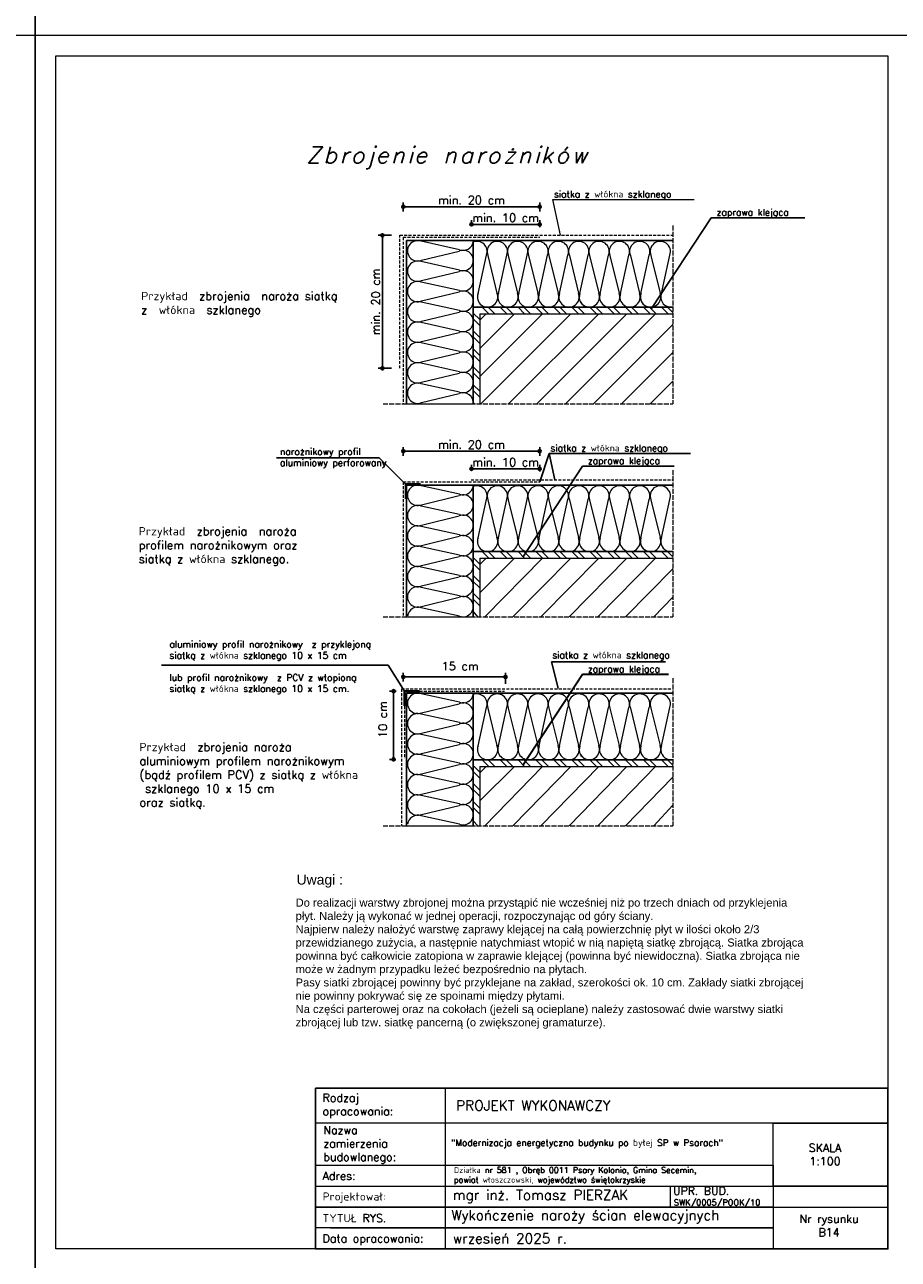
# Model space of a CAD drawing. Header units: millimetres. Extents: x 107252 to 132489, y 44218 to 60710.
# Tile 66 of 72: x 126164 to 128264, y 53103 to 56073. Entities that reach past the tile are written whole.
import ezdxf

# ---------------------------------------------------------------- set-up
doc = ezdxf.new("R2010")
doc.units = ezdxf.units.MM
doc.linetypes.add('ACAD_ISO02W100', pattern=[15, 12, -3])
doc.linetypes.add('DASHEDX2', pattern=[1.5, 1, -0.5])
doc.layers.add('A-BUD-MA-MATERIALY', color=7, linetype='Continuous')
for name, color, linetype, lineweight in [('cienka', 3, 'Continuous', 18), ('linia', 100, 'Continuous', 25), ('opisy', 4, 'Continuous', 18), ('przerywa', 100, 'ACAD_ISO02W100', 5), ('przerywa drobna', 130, 'DASHEDX2', 0), ('wymiary', 252, 'Continuous', 15)]:
    doc.layers.add(name, color=color, linetype=linetype, lineweight=lineweight)
doc.styles.add('KASIA', font='romans.shx', dxfattribs={"height": 20})
doc.styles.get("Standard").update_dxf_attribs({"font": 'GOTHIC.TTF'})
doc.styles.add('style1', font='simplex.shx')
doc.styles.add('tekst', font='segoeui.ttf', dxfattribs={"height": 20})
doc.dimstyles.new('ocieplenie', dxfattribs={"dimtxt": 40, "dimasz": 15, "dimexe": 10, "dimexo": 20, "dimgap": 6, "dimtad": 1, "dimdec": 0, "dimzin": 1, "dimtxsty": 'style1', "dimblk": 'SMALL', "dimcen": 50, "dimclrd": 8, "dimclre": 8, "dimclrt": 2, "dimadec": 0, "dimazin": 0, "dimtfac": 1, "dimtdec": 0, "dimtmove": 0, "dimatfit": 3, "dimfxl": 1, "dimarcsym": 0})

# ---------------------------------------------------------------- blocks, each defined once
blk = doc.blocks.new('_Small')
at = {"color": 0, "linetype": 'ByBlock', "lineweight": -2}
blk.add_circle((0, 0), 0.25, dxfattribs=at)
blk = doc.blocks.new('*D463')
at = {"layer": 'Defpoints', "color": 0, "transparency": 16777216}
for p in [(127065.7, 55566.2), (127023.5, 55246.2), (127065.7, 55246.2)]:
    blk.add_point(p, dxfattribs=at)
at = {"layer": 'wymiary', "color": 8, "lineweight": -2, "transparency": 16777216}
for p, q in [((127045.7, 55566.2), (127013.5, 55566.2)), ((127023.5, 55566.2), (127023.5, 55246.2)), ((127045.7, 55246.2), (127013.5, 55246.2))]:
    blk.add_line(p, q, dxfattribs=at)
at = {"layer": 'wymiary', "color": 8, "lineweight": -2, "transparency": 16777216, "xscale": 15, "yscale": 15, "zscale": 15}
for p, rotation in [((127023.5, 55566.2), 90), ((127023.5, 55246.2), 270)]:
    blk.add_blockref('_Small', p, dxfattribs=dict(at, rotation=rotation))
at = {"layer": 'wymiary', "color": 2, "transparency": 16777216, "insert": (127007.5, 55406.2), "char_height": 40, "attachment_point": 5, "rotation": 90, "style": 'style1'}
blk.add_mtext('{\\H0.5x;min. 20 cm}', dxfattribs=at)
blk = doc.blocks.new('*D464')
at = {"layer": 'Defpoints', "color": 0, "transparency": 16777216}
for p in [(127319.6, 54503.6), (127073.7, 54472.5), (127319.6, 54467)]:
    blk.add_point(p, dxfattribs=at)
at = {"layer": 'wymiary', "color": 8, "lineweight": -2, "transparency": 16777216}
for p, q in [((127073.7, 54492.5), (127073.7, 54513.6)), ((127073.7, 54503.6), (127319.6, 54503.6)), ((127319.6, 54487), (127319.6, 54513.6))]:
    blk.add_line(p, q, dxfattribs=at)
at = {"layer": 'wymiary', "color": 8, "lineweight": -2, "transparency": 16777216, "xscale": 15, "yscale": 15, "zscale": 15, "rotation": 180}
blk.add_blockref('_Small', (127073.7, 54503.6), dxfattribs=at)
at = {"layer": 'wymiary', "color": 8, "lineweight": -2, "transparency": 16777216, "xscale": 15, "yscale": 15, "zscale": 15}
blk.add_blockref('_Small', (127319.6, 54503.6), dxfattribs=at)
at = {"layer": 'wymiary', "color": 2, "transparency": 16777216, "insert": (127196.6, 54529.6), "char_height": 40, "attachment_point": 5, "style": 'style1'}
blk.add_mtext(' {\\H0.5x;15 cm}', dxfattribs=at)
blk = doc.blocks.new('*D465')
at = {"layer": 'Defpoints', "color": 0, "transparency": 16777216}
for p in [(127050.5, 54469.4), (127076.9, 54469.4), (127074.6, 54305.4)]:
    blk.add_point(p, dxfattribs=at)
at = {"layer": 'wymiary', "color": 8, "lineweight": -2, "transparency": 16777216}
for p, q in [((127056.9, 54469.4), (127040.5, 54469.4)), ((127050.5, 54305.4), (127050.5, 54469.4)), ((127054.6, 54305.4), (127040.5, 54305.4))]:
    blk.add_line(p, q, dxfattribs=at)
at = {"layer": 'wymiary', "color": 8, "lineweight": -2, "transparency": 16777216, "xscale": 15, "yscale": 15, "zscale": 15}
for p, rotation in [((127050.5, 54469.4), 90), ((127050.5, 54305.4), 270)]:
    blk.add_blockref('_Small', p, dxfattribs=dict(at, rotation=rotation))
at = {"layer": 'wymiary', "color": 2, "transparency": 16777216, "insert": (127024.5, 54387.4), "char_height": 40, "attachment_point": 5, "rotation": 90, "style": 'style1'}
blk.add_mtext(' {\\H0.5x;10 cm}', dxfattribs=at)
blk = doc.blocks.new('*D466')
at = {"layer": 'Defpoints', "color": 0, "transparency": 16777216}
for p in [(127401.7, 55046.8), (127073.7, 55015.7), (127401.7, 55015.7)]:
    blk.add_point(p, dxfattribs=at)
at = {"layer": 'wymiary', "color": 8, "lineweight": -2, "transparency": 16777216}
for p, q in [((127073.7, 55035.7), (127073.7, 55056.8)), ((127073.7, 55046.8), (127401.7, 55046.8)), ((127401.7, 55035.7), (127401.7, 55056.8))]:
    blk.add_line(p, q, dxfattribs=at)
at = {"layer": 'wymiary', "color": 8, "lineweight": -2, "transparency": 16777216, "xscale": 15, "yscale": 15, "zscale": 15, "rotation": 180}
blk.add_blockref('_Small', (127073.7, 55046.8), dxfattribs=at)
at = {"layer": 'wymiary', "color": 8, "lineweight": -2, "transparency": 16777216, "xscale": 15, "yscale": 15, "zscale": 15}
blk.add_blockref('_Small', (127401.7, 55046.8), dxfattribs=at)
at = {"layer": 'wymiary', "color": 2, "transparency": 16777216, "insert": (127237.7, 55062.8), "char_height": 40, "attachment_point": 5, "style": 'style1'}
blk.add_mtext('{\\H0.5x;min. 20 cm}', dxfattribs=at)
blk = doc.blocks.new('*D467')
at = {"layer": 'Defpoints', "color": 0, "transparency": 16777216}
for p in [(127237.7, 54980.2), (127401.7, 55004.3), (127401.7, 54977.9)]:
    blk.add_point(p, dxfattribs=at)
at = {"layer": 'wymiary', "color": 8, "lineweight": -2, "transparency": 16777216}
for p, q in [((127237.7, 55000.2), (127237.7, 55014.3)), ((127401.7, 54997.9), (127401.7, 55014.3)), ((127237.7, 55004.3), (127401.7, 55004.3))]:
    blk.add_line(p, q, dxfattribs=at)
at = {"layer": 'wymiary', "color": 8, "lineweight": -2, "transparency": 16777216, "xscale": 15, "yscale": 15, "zscale": 15, "rotation": 180}
blk.add_blockref('_Small', (127237.7, 55004.3), dxfattribs=at)
at = {"layer": 'wymiary', "color": 8, "lineweight": -2, "transparency": 16777216, "xscale": 15, "yscale": 15, "zscale": 15}
blk.add_blockref('_Small', (127401.7, 55004.3), dxfattribs=at)
at = {"layer": 'wymiary', "color": 2, "transparency": 16777216, "insert": (127319.7, 55020.3), "char_height": 40, "attachment_point": 5, "style": 'style1'}
blk.add_mtext('{\\H0.5x;min. 10 cm}', dxfattribs=at)
blk = doc.blocks.new('*D468')
at = {"layer": 'Defpoints', "color": 0, "transparency": 16777216}
for p in [(127401.7, 55592.3), (127237.7, 55568.2), (127401.7, 55566)]:
    blk.add_point(p, dxfattribs=at)
at = {"layer": 'wymiary', "color": 8, "lineweight": -2, "transparency": 16777216}
for p, q in [((127237.7, 55588.2), (127237.7, 55602.3)), ((127401.7, 55586), (127401.7, 55602.3)), ((127237.7, 55592.3), (127401.7, 55592.3))]:
    blk.add_line(p, q, dxfattribs=at)
at = {"layer": 'wymiary', "color": 8, "lineweight": -2, "transparency": 16777216, "xscale": 15, "yscale": 15, "zscale": 15, "rotation": 180}
blk.add_blockref('_Small', (127237.7, 55592.3), dxfattribs=at)
at = {"layer": 'wymiary', "color": 8, "lineweight": -2, "transparency": 16777216, "xscale": 15, "yscale": 15, "zscale": 15}
blk.add_blockref('_Small', (127401.7, 55592.3), dxfattribs=at)
at = {"layer": 'wymiary', "color": 2, "transparency": 16777216, "insert": (127319.7, 55608.3), "char_height": 40, "attachment_point": 5, "style": 'style1'}
blk.add_mtext('{\\H0.5x;min. 10 cm}', dxfattribs=at)
blk = doc.blocks.new('*D469')
at = {"layer": 'Defpoints', "color": 0, "transparency": 16777216}
for p in [(127401.7, 55634.8), (127073.7, 55603.7), (127401.7, 55603.7)]:
    blk.add_point(p, dxfattribs=at)
at = {"layer": 'wymiary', "color": 8, "lineweight": -2, "transparency": 16777216}
for p, q in [((127073.7, 55623.7), (127073.7, 55644.8)), ((127073.7, 55634.8), (127401.7, 55634.8)), ((127401.7, 55623.7), (127401.7, 55644.8))]:
    blk.add_line(p, q, dxfattribs=at)
at = {"layer": 'wymiary', "color": 8, "lineweight": -2, "transparency": 16777216, "xscale": 15, "yscale": 15, "zscale": 15, "rotation": 180}
blk.add_blockref('_Small', (127073.7, 55634.8), dxfattribs=at)
at = {"layer": 'wymiary', "color": 8, "lineweight": -2, "transparency": 16777216, "xscale": 15, "yscale": 15, "zscale": 15}
blk.add_blockref('_Small', (127401.7, 55634.8), dxfattribs=at)
at = {"layer": 'wymiary', "color": 2, "transparency": 16777216, "insert": (127237.7, 55650.8), "char_height": 40, "attachment_point": 5, "style": 'style1'}
blk.add_mtext('{\\H0.5x;min. 20 cm}', dxfattribs=at)

msp = doc.modelspace()

# ---------------------------------------------------------------- linework, layer by layer
at = {"layer": 'A-BUD-MA-MATERIALY', "color": 18, "lineweight": 0, "true_color": 0x000000}
for p, q in [((127209.11, 55531.477), (127116.9, 55551.658)), ((127117.782, 55506.158), (127208.228, 55528.018)), ((127253.523, 55426.3), (127273.703, 55518.511)), ((127277.163, 55517.628), (127299.023, 55427.183)), ((127302.483, 55426.3), (127322.663, 55518.511)), ((127326.123, 55517.628), (127347.983, 55427.183)), ((127351.443, 55426.3), (127371.623, 55518.511)), ((127375.083, 55517.628), (127396.943, 55427.183)), ((127400.403, 55426.3), (127420.583, 55518.511)), ((127424.043, 55517.628), (127445.903, 55427.183)), ((127449.363, 55426.3), (127469.543, 55518.511)), ((127473.003, 55517.628), (127494.863, 55427.183)), ((127498.323, 55426.3), (127518.503, 55518.511)), ((127521.734, 55517.628), (127543.594, 55427.183)), ((127547.053, 55426.3), (127567.234, 55518.511)), ((127570.694, 55517.628), (127592.554, 55427.183)), ((127596.013, 55426.3), (127616.194, 55518.511)), ((127619.654, 55517.628), (127641.514, 55427.183)), ((127644.973, 55426.3), (127665.154, 55518.511)), ((127669.052, 55517.628), (127690.912, 55427.183)), ((127694.372, 55426.3), (127714.552, 55518.511)), ((127209.11, 55482.517), (127116.9, 55502.698)), ((127209.11, 55433.557), (127116.9, 55453.738)), ((127117.782, 55457.198), (127208.228, 55479.058)), ((127117.782, 55408.238), (127208.228, 55430.098)), ((127209.11, 55384.827), (127116.9, 55405.007)), ((127117.782, 55359.507), (127208.228, 55381.367)), ((127209.11, 55335.867), (127116.9, 55356.047)), ((127117.782, 55310.547), (127208.228, 55332.407)), ((127209.11, 55286.907), (127116.9, 55307.087)), ((127117.782, 55261.587), (127208.228, 55283.447)), ((127209.11, 55237.947), (127116.9, 55258.127)), ((127117.782, 55212.627), (127208.228, 55234.487)), ((127209.11, 55188.987), (127116.9, 55209.167)), ((127117.782, 55163.667), (127208.228, 55185.527)), ((127209.11, 54943.414), (127116.9, 54963.595)), ((127117.782, 54918.094), (127208.228, 54939.955)), ((127253.523, 54838.237), (127273.703, 54930.448)), ((127277.163, 54929.565), (127299.023, 54839.12)), ((127302.483, 54838.237), (127322.663, 54930.448)), ((127326.123, 54929.565), (127347.983, 54839.12)), ((127351.443, 54838.237), (127371.623, 54930.448)), ((127375.083, 54929.565), (127396.943, 54839.12)), ((127400.403, 54838.237), (127420.583, 54930.448)), ((127424.043, 54929.565), (127445.903, 54839.12)), ((127449.363, 54838.237), (127469.543, 54930.448)), ((127473.003, 54929.565), (127494.863, 54839.12)), ((127498.323, 54838.237), (127518.503, 54930.448)), ((127521.734, 54929.565), (127543.594, 54839.12)), ((127547.053, 54838.237), (127567.234, 54930.448)), ((127570.694, 54929.565), (127592.554, 54839.12)), ((127596.013, 54838.237), (127616.194, 54930.448)), ((127619.654, 54929.565), (127641.514, 54839.12)), ((127644.973, 54838.237), (127665.154, 54930.448)), ((127669.052, 54929.565), (127690.912, 54839.12)), ((127694.372, 54838.237), (127714.552, 54930.448)), ((127209.11, 54894.454), (127116.9, 54914.635)), ((127117.782, 54869.134), (127208.228, 54890.995)), ((127209.11, 54845.494), (127116.9, 54865.675)), ((127117.782, 54820.174), (127208.228, 54842.035)), ((127209.11, 54796.763), (127116.9, 54816.944)), ((127209.11, 54747.803), (127116.9, 54767.984)), ((127117.782, 54771.444), (127208.228, 54793.304)), ((127117.782, 54722.484), (127208.228, 54744.344)), ((127209.11, 54698.843), (127116.9, 54719.024)), ((127117.782, 54673.524), (127208.228, 54695.384)), ((127209.11, 54649.883), (127116.9, 54670.064)), ((127209.11, 54442.778), (127116.9, 54462.959)), ((127209.11, 54393.818), (127116.9, 54413.999)), ((127117.782, 54417.459), (127208.228, 54439.319)), ((127253.523, 54337.601), (127273.703, 54429.812)), ((127277.163, 54428.929), (127299.023, 54338.484)), ((127302.483, 54337.601), (127322.663, 54429.812)), ((127326.123, 54428.929), (127347.983, 54338.484)), ((127351.443, 54337.601), (127371.623, 54429.812)), ((127375.083, 54428.929), (127396.943, 54338.484)), ((127400.403, 54337.601), (127420.583, 54429.812)), ((127424.043, 54428.929), (127445.903, 54338.484)), ((127449.363, 54337.601), (127469.543, 54429.812)), ((127473.003, 54428.929), (127494.863, 54338.484)), ((127498.323, 54337.601), (127518.503, 54429.812)), ((127521.734, 54428.929), (127543.594, 54338.484)), ((127547.053, 54337.601), (127567.234, 54429.812)), ((127570.694, 54428.929), (127592.554, 54338.484)), ((127596.013, 54337.601), (127616.194, 54429.812)), ((127619.654, 54428.929), (127641.514, 54338.484)), ((127644.973, 54337.601), (127665.154, 54429.812)), ((127669.052, 54428.929), (127690.912, 54338.484)), ((127694.372, 54337.601), (127714.552, 54429.812)), ((127117.782, 54368.499), (127208.228, 54390.359)), ((127209.11, 54344.858), (127116.9, 54365.039)), ((127117.782, 54319.539), (127208.228, 54341.399)), ((127209.11, 54296.128), (127116.9, 54316.308)), ((127117.782, 54270.808), (127208.228, 54292.668)), ((127209.11, 54247.168), (127116.9, 54267.348)), ((127117.782, 54221.848), (127208.228, 54243.708)), ((127209.11, 54198.208), (127116.9, 54218.388)), ((127117.782, 54172.888), (127208.228, 54194.748)), ((127209.11, 54149.248), (127116.9, 54169.428))]:
    msp.add_line(p, q, dxfattribs=at)
for centre, start, end in [((127108.315, 55528.733), 69.470237, 292.752216), ((127217.695, 55554.403), 249.470237, 348.202892), ((127250.778, 55527.096), 339.470237, 111.872908), ((127299.738, 55527.096), 339.470237, 202.752216), ((127348.698, 55527.096), 339.470237, 202.752216), ((127397.658, 55527.096), 339.470237, 202.752216), ((127446.618, 55527.096), 339.470237, 202.752216), ((127495.578, 55527.096), 339.470237, 202.752216), ((127544.309, 55527.096), 339.470237, 202.752216), ((127593.269, 55527.096), 339.470237, 202.752216), ((127642.229, 55527.096), 339.470237, 202.752216), ((127691.627, 55527.096), 339.470237, 202.752216), ((127217.695, 55505.443), 249.470237, 112.752216), ((127108.315, 55479.773), 69.470237, 292.752216), ((127217.695, 55456.483), 249.470237, 112.752216), ((127108.315, 55430.813), 69.470237, 292.752216), ((127217.695, 55407.523), 249.470237, 112.752216), ((127276.448, 55417.715), 159.470237, 22.752216), ((127325.408, 55417.715), 159.470237, 22.752216), ((127374.368, 55417.715), 159.470237, 22.752216), ((127423.328, 55417.715), 159.470237, 22.752216), ((127472.288, 55417.715), 159.470237, 22.752216), ((127521.019, 55417.715), 159.470237, 22.752216), ((127521.248, 55417.715), 159.470237, 258.202892), ((127569.979, 55417.715), 159.470237, 22.752216), ((127618.939, 55417.715), 159.470237, 22.752216), ((127667.899, 55417.715), 159.470237, 258.202892), ((127668.337, 55417.715), 159.470237, 22.752216), ((127717.297, 55417.715), 159.470237, 258.202892), ((127108.315, 55382.082), 69.470237, 292.752216), ((127217.695, 55407.752), 249.470237, 348.202892), ((127217.695, 55358.792), 249.470237, 112.752216), ((127108.315, 55333.122), 69.470237, 292.752216), ((127217.695, 55309.832), 249.470237, 112.752216), ((127108.315, 55284.162), 69.470237, 292.752216), ((127217.695, 55260.872), 249.470237, 112.752216), ((127108.315, 55235.202), 69.470237, 292.752216), ((127217.695, 55211.912), 249.470237, 112.752216), ((127108.315, 55186.242), 69.470237, 292.752216), ((127217.695, 55162.952), 354.531448, 112.752216), ((127108.315, 54940.669), 69.470237, 292.752216), ((127217.695, 54966.339), 249.470237, 348.202892), ((127250.778, 54939.033), 339.470237, 111.872908), ((127299.738, 54939.033), 339.470237, 202.752216), ((127348.698, 54939.033), 339.470237, 202.752216), ((127397.658, 54939.033), 339.470237, 202.752216), ((127446.618, 54939.033), 339.470237, 202.752216), ((127495.578, 54939.033), 339.470237, 202.752216), ((127544.309, 54939.033), 339.470237, 202.752216), ((127593.269, 54939.033), 339.470237, 202.752216), ((127642.229, 54939.033), 339.470237, 202.752216), ((127691.627, 54939.033), 339.470237, 202.752216), ((127108.315, 54891.709), 69.470237, 292.752216), ((127217.695, 54917.379), 249.470237, 112.752216), ((127217.695, 54868.419), 249.470237, 112.752216), ((127108.315, 54842.749), 69.470237, 292.752216), ((127217.695, 54819.459), 249.470237, 112.752216), ((127276.448, 54829.652), 159.470237, 22.752216), ((127325.408, 54829.652), 159.470237, 22.752216), ((127374.368, 54829.652), 159.470237, 22.752216), ((127423.328, 54829.652), 159.470237, 22.752216), ((127472.288, 54829.652), 159.470237, 22.752216), ((127521.019, 54829.652), 159.470237, 22.752216), ((127521.248, 54829.652), 159.470237, 258.202892), ((127569.979, 54829.652), 159.470237, 22.752216), ((127618.939, 54829.652), 159.470237, 22.752216), ((127667.899, 54829.652), 159.470237, 258.202892), ((127668.337, 54829.652), 159.470237, 22.752216), ((127717.297, 54829.652), 159.470237, 258.202892), ((127108.315, 54794.019), 69.470237, 292.752216), ((127217.695, 54819.689), 249.470237, 348.202892), ((127108.315, 54745.059), 69.470237, 292.752216), ((127217.695, 54770.729), 249.470237, 112.752216), ((127217.695, 54721.769), 249.470237, 112.752216), ((127108.315, 54696.099), 69.470237, 292.752216), ((127217.695, 54672.809), 249.470237, 112.752216), ((127108.315, 54647.139), 69.470237, 173.033731), ((127108.315, 54440.034), 69.470237, 292.752216), ((127217.695, 54416.744), 249.470237, 112.752216), ((127217.695, 54465.704), 249.470237, 348.202892), ((127250.778, 54438.397), 339.470237, 111.872908), ((127299.738, 54438.397), 339.470237, 202.752216), ((127348.698, 54438.397), 339.470237, 202.752216), ((127397.658, 54438.397), 339.470237, 202.752216), ((127446.618, 54438.397), 339.470237, 202.752216), ((127495.578, 54438.397), 339.470237, 202.752216), ((127544.309, 54438.397), 339.470237, 202.752216), ((127593.269, 54438.397), 339.470237, 202.752216), ((127642.229, 54438.397), 339.470237, 202.752216), ((127691.627, 54438.397), 339.470237, 202.752216), ((127108.315, 54391.074), 69.470237, 292.752216), ((127217.695, 54367.784), 249.470237, 112.752216), ((127108.315, 54342.114), 69.470237, 292.752216), ((127217.695, 54318.824), 249.470237, 112.752216), ((127276.448, 54329.017), 159.470237, 22.752216), ((127325.408, 54329.017), 159.470237, 22.752216), ((127374.368, 54329.017), 159.470237, 22.752216), ((127423.328, 54329.017), 159.470237, 22.752216), ((127472.288, 54329.017), 159.470237, 22.752216), ((127521.019, 54329.017), 159.470237, 22.752216), ((127521.248, 54329.017), 159.470237, 258.202892), ((127569.979, 54329.017), 159.470237, 22.752216), ((127618.939, 54329.017), 159.470237, 22.752216), ((127667.899, 54329.017), 159.470237, 258.202892), ((127668.337, 54329.017), 159.470237, 22.752216), ((127717.297, 54329.017), 159.470237, 258.202892), ((127108.315, 54293.383), 69.470237, 292.752216), ((127217.695, 54270.093), 249.470237, 112.752216), ((127217.695, 54319.053), 249.470237, 348.202892), ((127108.315, 54244.423), 69.470237, 292.752216), ((127217.695, 54221.133), 249.470237, 112.752216), ((127108.315, 54195.463), 69.470237, 292.752216), ((127217.695, 54172.173), 249.470237, 112.752216), ((127108.315, 54146.503), 69.470237, 173.033731)]:
    msp.add_arc(centre, 24.48, start, end, dxfattribs=at)
at = {"layer": 'cienka', "color": 18, "true_color": 0x000000}
for p, q in [((126188.734, 59017.75), (126188.734, 56047.75)), ((126188.734, 56047.75), (126188.734, 59017.75)), ((126188.734, 56047.75), (126188.734, 59017.75)), ((124088.734, 56047.75), (126188.734, 56047.75)), ((124088.734, 56047.75), (126188.734, 56047.75)), ((126188.734, 56047.75), (126188.734, 53077.75)), ((126188.734, 53077.75), (126188.734, 56047.75)), ((126188.734, 56047.75), (128288.734, 56047.75)), ((126188.734, 56047.75), (128288.734, 56047.75)), ((126188.734, 53077.75), (126188.734, 56047.75)), ((126238.734, 53127.75), (126238.734, 55997.75)), ((126238.734, 55997.75), (128238.734, 55997.75)), ((126238.734, 53127.75), (126238.734, 55997.75)), ((128238.734, 55997.75), (128238.734, 53127.75)), ((127715.713, 53279.497), (127715.713, 53229.148)), ((127926.734, 53228.516), (128238.734, 53228.516)), ((128238.734, 53127.75), (126238.734, 53127.75))]:
    msp.add_line(p, q, dxfattribs=at)
at = {"layer": 'linia', "color": 18, "true_color": 0x000000}
for p, q in [((127081.658, 55553.213), (127081.658, 55160.619)), ((127081.658, 55553.213), (127241.658, 55553.213)), ((127241.658, 55553.213), (127241.658, 55393.213)), ((127241.658, 55553.213), (127241.658, 55160.619)), ((127241.658, 55553.213), (127721.658, 55553.213)), ((127241.658, 55393.213), (127721.658, 55393.213)), ((127081.658, 54965.149), (127241.658, 54965.149)), ((127081.658, 54965.149), (127081.658, 54647.975)), ((127241.658, 54965.149), (127241.658, 54647.975)), ((127241.658, 54965.149), (127721.658, 54965.149)), ((127241.658, 54965.149), (127241.658, 54805.149)), ((127241.658, 54805.149), (127721.658, 54805.149)), ((127081.658, 54464.514), (127241.658, 54464.514)), ((127081.658, 54464.514), (127081.658, 54145.693)), ((127241.658, 54464.514), (127241.658, 54145.693)), ((127241.658, 54464.514), (127721.658, 54464.514)), ((127241.658, 54464.514), (127241.658, 54304.514)), ((127241.658, 54304.514), (127721.658, 54304.514))]:
    msp.add_line(p, q, dxfattribs=at)
at = {"layer": 'linia', "color": 18, "lineweight": 0, "true_color": 0x000000}
for p, q in [((127279.352, 55377.213), (127263.352, 55393.213)), ((127293.72, 55377.213), (127277.72, 55393.213)), ((127322.457, 55377.213), (127306.457, 55393.213)), ((127336.826, 55377.213), (127320.826, 55393.213)), ((127365.562, 55377.213), (127349.562, 55393.213)), ((127379.931, 55377.213), (127363.931, 55393.213)), ((127408.668, 55377.213), (127392.668, 55393.213)), ((127423.036, 55377.213), (127407.036, 55393.213)), ((127451.773, 55377.213), (127435.773, 55393.213)), ((127466.141, 55377.213), (127450.141, 55393.213)), ((127494.878, 55377.213), (127478.878, 55393.213)), ((127509.246, 55377.213), (127493.246, 55393.213)), ((127537.983, 55377.213), (127521.983, 55393.213)), ((127552.352, 55377.213), (127536.352, 55393.213)), ((127581.089, 55377.213), (127565.089, 55393.213)), ((127595.457, 55377.213), (127579.457, 55393.213)), ((127624.194, 55377.213), (127608.194, 55393.213)), ((127638.562, 55377.213), (127622.562, 55393.213)), ((127667.299, 55377.213), (127651.299, 55393.213)), ((127681.667, 55377.213), (127665.667, 55393.213)), ((127710.404, 55377.213), (127694.404, 55393.213)), ((127721.658, 55380.327), (127708.773, 55393.213)), ((127257.658, 55363.175), (127241.658, 55379.175)), ((127257.658, 55348.806), (127241.658, 55364.806)), ((127257.658, 55320.07), (127241.658, 55336.07)), ((127257.658, 55305.701), (127241.658, 55321.701)), ((127257.658, 55276.964), (127241.658, 55292.964)), ((127257.658, 55262.596), (127241.658, 55278.596)), ((127257.658, 55233.859), (127241.658, 55249.859)), ((127257.658, 55219.491), (127241.658, 55235.491)), ((127257.658, 55190.754), (127241.658, 55206.754)), ((127257.658, 55176.385), (127241.658, 55192.385)), ((127244.688, 55160.619), (127241.658, 55163.649)), ((127279.352, 54789.149), (127263.352, 54805.149)), ((127293.72, 54789.149), (127277.72, 54805.149)), ((127322.457, 54789.149), (127306.457, 54805.149)), ((127336.826, 54789.149), (127320.826, 54805.149)), ((127365.562, 54789.149), (127349.562, 54805.149)), ((127379.931, 54789.149), (127363.931, 54805.149)), ((127408.668, 54789.149), (127392.668, 54805.149)), ((127423.036, 54789.149), (127407.036, 54805.149)), ((127451.773, 54789.149), (127435.773, 54805.149)), ((127466.141, 54789.149), (127450.141, 54805.149)), ((127494.878, 54789.149), (127478.878, 54805.149)), ((127509.246, 54789.149), (127493.246, 54805.149)), ((127537.983, 54789.149), (127521.983, 54805.149)), ((127552.352, 54789.149), (127536.352, 54805.149)), ((127581.089, 54789.149), (127565.089, 54805.149)), ((127595.457, 54789.149), (127579.457, 54805.149)), ((127624.194, 54789.149), (127608.194, 54805.149)), ((127638.562, 54789.149), (127622.562, 54805.149)), ((127667.299, 54789.149), (127651.299, 54805.149)), ((127681.667, 54789.149), (127665.667, 54805.149)), ((127710.404, 54789.149), (127694.404, 54805.149)), ((127721.658, 54792.264), (127708.773, 54805.149)), ((127257.658, 54775.112), (127241.658, 54791.112)), ((127257.658, 54760.743), (127241.658, 54776.743)), ((127257.658, 54732.006), (127241.658, 54748.006)), ((127257.658, 54717.638), (127241.658, 54733.638)), ((127257.658, 54688.901), (127241.658, 54704.901)), ((127257.658, 54674.533), (127241.658, 54690.533)), ((127253.346, 54647.975), (127241.658, 54661.796)), ((127279.352, 54288.514), (127263.352, 54304.514)), ((127293.72, 54288.514), (127277.72, 54304.514)), ((127322.457, 54288.514), (127306.457, 54304.514)), ((127336.826, 54288.514), (127320.826, 54304.514)), ((127365.562, 54288.514), (127349.562, 54304.514)), ((127379.931, 54288.514), (127363.931, 54304.514)), ((127408.668, 54288.514), (127392.668, 54304.514)), ((127423.036, 54288.514), (127407.036, 54304.514)), ((127451.773, 54288.514), (127435.773, 54304.514)), ((127466.141, 54288.514), (127450.141, 54304.514)), ((127494.878, 54288.514), (127478.878, 54304.514)), ((127509.246, 54288.514), (127493.246, 54304.514)), ((127537.983, 54288.514), (127521.983, 54304.514)), ((127552.352, 54288.514), (127536.352, 54304.514)), ((127581.089, 54288.514), (127565.089, 54304.514)), ((127595.457, 54288.514), (127579.457, 54304.514)), ((127624.194, 54288.514), (127608.194, 54304.514)), ((127638.562, 54288.514), (127622.562, 54304.514)), ((127667.299, 54288.514), (127651.299, 54304.514)), ((127681.667, 54288.514), (127665.667, 54304.514)), ((127710.404, 54288.514), (127694.404, 54304.514)), ((127721.658, 54291.628), (127708.773, 54304.514)), ((127257.658, 54274.476), (127241.658, 54290.476)), ((127257.658, 54260.107), (127241.658, 54276.107)), ((127257.658, 54231.371), (127241.658, 54247.371)), ((127257.658, 54217.002), (127241.658, 54233.002)), ((127257.658, 54188.265), (127241.658, 54204.265)), ((127257.658, 54173.897), (127241.658, 54189.897)), ((127253.346, 54145.693), (127241.658, 54157.381))]:
    msp.add_line(p, q, dxfattribs=at)
at = {"layer": 'linia', "color": 18, "lineweight": 40, "true_color": 0x000000}
for p, q in [((127115.421, 54967.254), (127079.486, 54967.254)), ((127079.553, 54932.298), (127079.553, 54967.322)), ((127112.727, 54469.313), (127076.792, 54469.313)), ((127076.859, 54434.356), (127076.859, 54469.38))]:
    msp.add_line(p, q, dxfattribs=at)
at = {"layer": 'opisy', "color": 18, "linetype": 'Continuous', "lineweight": 0, "true_color": 0x000000, "flags": 128}
for points in [[(126863.024, 53127.75), (126863.024, 53514.047), (127174.313, 53514.013), (127174.313, 53127.716)], [(127962.734, 53430.047), (128238.734, 53430.047), (128238.734, 53278.864), (127962.734, 53278.864)]]:
    msp.add_lwpolyline(points, close=True, dxfattribs=at)
for points in [[(126863.024, 53514.03), (128238.734, 53514.03), (128238.734, 53430.047), (126863.024, 53430.047)], [(127902.734, 53514.03), (128238.734, 53514.03)], [(126863.024, 53329.264), (127962.734, 53329.264), (127962.734, 53178.116), (126863.024, 53178.116)], [(126863.024, 53278.864), (127962.734, 53278.864), (127962.734, 53228.516), (126863.024, 53228.516)], [(127902.734, 53278.864), (128238.734, 53278.864)], [(126863.024, 53228.516), (127962.734, 53228.516), (127962.734, 53178.133), (126863.024, 53178.133)], [(126899.024, 53178.133), (127962.734, 53178.133), (127962.734, 53127.75), (126899.024, 53127.75)]]:
    msp.add_lwpolyline(points, dxfattribs=at)
at = {"layer": 'opisy', "color": 18, "lineweight": 25, "true_color": 0x000000}
msp.add_lwpolyline([(126863.024, 53514.03), (128238.734, 53514.03), (128238.734, 53127.75), (126863.024, 53127.75)], close=True, dxfattribs=at)
at = {"layer": 'przerywa', "color": 18, "true_color": 0x000000}
for p, q in [((127721.658, 55589.417), (127721.658, 55160.619)), ((127025.033, 55160.619), (127721.658, 55160.619)), ((127721.658, 55001.354), (127721.658, 54647.975)), ((127025.033, 54647.975), (127721.658, 54647.975)), ((127721.658, 54500.718), (127721.658, 54145.693)), ((127025.033, 54145.693), (127721.658, 54145.693))]:
    msp.add_line(p, q, dxfattribs=at)
for points in [[(127081.658, 55160.619), (127241.658, 55160.619), (127241.658, 55553.213), (127081.658, 55553.213), (127081.658, 55160.619)], [(127081.658, 54647.975), (127241.658, 54647.975), (127241.658, 54965.149), (127081.658, 54965.149), (127081.658, 54647.975)], [(127081.658, 54145.693), (127241.658, 54145.693), (127241.658, 54464.514), (127081.658, 54464.514), (127081.658, 54145.693)]]:
    msp.add_lwpolyline(points, dxfattribs=at)
at = {"layer": 'przerywa drobna', "color": 18, "lineweight": 15, "ltscale": 7, "true_color": 0x000000}
for p, q in [((127065.658, 55246.163), (127065.658, 55566.163)), ((127065.658, 55566.163), (127721.658, 55566.163)), ((127073.658, 55561.213), (127073.658, 55160.619)), ((127073.658, 55561.213), (127401.658, 55561.213)), ((127236.624, 54978.1), (127721.658, 54978.1)), ((127073.658, 54973.149), (127401.658, 54973.149)), ((127073.658, 54973.149), (127073.658, 54647.975)), ((127069.616, 54475.02), (127069.616, 54145.693)), ((127069.616, 54475.02), (127721.658, 54475.02)), ((127112.727, 54469.688), (127316.859, 54469.688)), ((127076.484, 54433.445), (127076.484, 54307.208))]:
    msp.add_line(p, q, dxfattribs=at)
at = {"layer": 'wymiary', "color": 18, "true_color": 0x000000}
for p, q in [((127268.521, 55393.213), (127348.521, 55393.213)), ((127624.977, 55393.213), (127704.977, 55393.213)), ((127408.653, 55377.213), (127257.658, 55226.217)), ((127340.771, 55377.213), (127257.658, 55294.1)), ((127272.889, 55377.213), (127257.658, 55361.982)), ((127257.658, 55377.213), (127257.658, 55160.619)), ((127257.658, 55377.213), (127721.658, 55377.213)), ((127257.658, 55365.93), (127257.658, 55285.93)), ((127476.536, 55377.213), (127259.942, 55160.619)), ((127268.521, 55377.213), (127348.521, 55377.213)), ((127543.662, 55377.213), (127327.068, 55160.619)), ((127611.355, 55377.213), (127394.761, 55160.619)), ((127680.182, 55377.213), (127463.589, 55160.619)), ((127624.977, 55377.213), (127704.977, 55377.213)), ((127721.658, 55351.562), (127530.715, 55160.619)), ((127721.658, 55283.869), (127598.408, 55160.619)), ((127721.658, 55215.042), (127667.235, 55160.619)), ((127268.521, 54805.149), (127348.521, 54805.149)), ((127624.977, 54805.149), (127704.977, 54805.149)), ((127257.658, 54789.149), (127721.658, 54789.149)), ((127257.658, 54789.149), (127257.658, 54647.975)), ((127272.889, 54789.149), (127257.658, 54773.919)), ((127340.771, 54789.149), (127257.658, 54706.036)), ((127257.658, 54777.867), (127257.658, 54697.867)), ((127268.521, 54789.149), (127348.521, 54789.149)), ((127408.653, 54789.149), (127269.612, 54647.975)), ((127476.536, 54789.149), (127337.494, 54647.975)), ((127543.662, 54789.149), (127404.62, 54647.975)), ((127611.355, 54789.149), (127472.313, 54647.975)), ((127680.182, 54789.149), (127541.141, 54647.975)), ((127624.977, 54789.149), (127704.977, 54789.149)), ((127721.658, 54763.499), (127608.267, 54647.975)), ((127721.658, 54695.806), (127675.96, 54647.975)), ((127268.521, 54304.514), (127348.521, 54304.514)), ((127624.977, 54304.514), (127704.977, 54304.514)), ((127257.658, 54288.514), (127721.658, 54288.514)), ((127257.658, 54288.514), (127257.658, 54145.693)), ((127272.889, 54288.514), (127257.658, 54273.283)), ((127340.771, 54288.514), (127257.658, 54205.401)), ((127257.658, 54277.231), (127257.658, 54197.231)), ((127268.521, 54288.514), (127348.521, 54288.514)), ((127408.653, 54288.514), (127269.612, 54145.693)), ((127476.536, 54288.514), (127337.494, 54145.693)), ((127543.662, 54288.514), (127404.62, 54145.693)), ((127611.355, 54288.514), (127472.313, 54145.693)), ((127680.182, 54288.514), (127541.141, 54145.693)), ((127721.658, 54262.863), (127608.267, 54145.693)), ((127624.977, 54288.514), (127704.977, 54288.514)), ((127721.658, 54195.17), (127675.96, 54145.693))]:
    msp.add_line(p, q, dxfattribs=at)
msp.add_lwpolyline([(127451.495, 55566.163), (127433.54, 55652.252), (127773.258, 55652.252)], dxfattribs=at)
msp.add_solid([(127451.085, 55576.292), (127451.495, 55566.163), (127447.822, 55575.612)], dxfattribs=at)

# ---------------------------------------------------------------- texts
at = {"layer": 'cienka', "color": 18, "linetype": 'Continuous', "true_color": 0x000000, "insert": (126807.706, 55779.302), "char_height": 40, "width": 911.63247, "attachment_point": 1, "style": 'tekst'}
msp.add_mtext('\\A1;\\pxi0.81975;{\\Fromans|c238;\\Q15;\\T1.2;Zbrojenie narożników}', dxfattribs=at)
at = {"layer": 'cienka', "color": 18, "true_color": 0x000000, "attachment_point": 1}
for s, insert, char_height, width in [('{\\fArial|b0|i0|c238|p34;Uwagi :}', (126817.167, 54028.182), 24, 1936.89783), ('{\\fArial|b0|i0|c238|p34;Do realizacji warstwy zbrojonej można przystąpić nie wcześniej niż po trzech dniach od przyklejenia płyt. Należy ją wykonać w jednej operacji, rozpoczynając od góry ściany.\\PNajpierw należy nałożyć warstwę zaprawy klejącej na całą powierzchnię płyt w ilości około 2/3 przewidzianego zużycia, a następnie natychmiast wtopić w nią napiętą siatkę zbrojącą. Siatka zbrojąca powinna być całkowicie zatopiona w zaprawie klejącej (powinna być niewidoczna). Siatka zbrojąca nie może w żadnym przypadku leżeć bezpośrednio na płytach.\\PPasy siatki zbrojącej powinny być przyklejane na zakład, szerokości ok. 10 cm. Zakłady siatki zbrojącej nie powinny pokrywać się ze spoinami między płytami. \\PNa części parterowej oraz na cokołach (jeżeli są ocieplane) należy zastosować dwie warstwy siatki zbrojącej lub tzw. siatkę pancerną (o zwiększonej gramaturze).}', (126814.973, 53970.409), 19.2, 1224.49949)]:
    msp.add_mtext(s, dxfattribs=dict(at, insert=insert, char_height=char_height, width=width))
at = {"layer": 'opisy', "color": 18, "linetype": 'Continuous', "lineweight": 0, "true_color": 0x000000, "attachment_point": 4, "style": 'KASIA'}
for s, insert, char_height, width in [('\\A1;{\\H0.80952x;Rodzaj opracowania:}', (126879.85, 53471.761), 24, 141.54434), ('\\A1;\\pxql;PROJEKT WYKONAWCZY', (127201.201, 53472.841), 24, 946.31605), ('\\A1;\\pxql;{\\H0.80952x;Nazwa \\Pzamierzenia\\Pbudowlanego:}', (126881.668, 53378.063), 24, 141.54434), ('\\A1;\\pxsm1.5;"Modernizacja energetyczna budynku po byłej SP w Psarach"', (127188.31, 53380.563), 15.6, 766.2055), ('\\A1;\\pxqc;{\\H0.80952x;SKALA\\P1:100}', (127713.738, 53354.847), 24, 747.85817), ('\\A1;\\pxql;{\\H0.80952x;Adres:}', (126879.85, 53303.368), 24, 141.54434), ('\\A1;Działka nr 581 , Obręb 0011 Psary Kolonia, Gmina Secemin,\\Ppowiat włoszczowski, województwo świętokrzyskie', (127195.42, 53303.427), 14, 756.99257), ('\\A1;\\pxql;{\\H0.80952x;Projektował:}', (126879.85, 53250.89), 24, 747.85817), ('\\A1;mgr inż. Tomasz PIERZAK', (127192.692, 53253.581), 24, 747.85817), ('\\A1;UPR. BUD.', (127722.223, 53267.331), 19.2, 598.28653), ('\\A1;SWK/0005/POOK/10', (127724.229, 53237.039), 14.4, 448.7149), ('\\A1;\\pxql;{\\H0.80952x;TYTUŁ RYS.}', (126879.85, 53201.685), 24, 747.85817), ('\\A1;Wykończenie naroży ścian elewacyjnych', (127189.416, 53204.915), 24, 747.85817), ('\\A1;\\pxqc;{\\H0.80952x;Nr rysunku\\PB14}', (127723.365, 53183.83), 24, 747.85817), ('\\A1;wrzesień 2025 r.', (127192.692, 53152.971), 24, 747.85817), ('\\A1;\\pxql;{\\H0.80952x;Data opracowania:}', (126879.85, 53149.647), 24, 747.85817)]:
    msp.add_mtext(s, dxfattribs=dict(at, insert=insert, char_height=char_height, width=width))
at = {"layer": 'przerywa', "color": 18, "true_color": 0x000000, "attachment_point": 1}
for s, insert, char_height, width in [('{\\Fromans|c0;siatka z włókna szklanego }', (127436.019, 55673.123), 16, 425.74283), ('{\\Fromans|c0;zaprawa klejąca\\fCentury Gothic|b0|i0|c238|p34;\\C6; }', (127826.988, 55629.346), 16, 366.97689), ('{\\Fromans|c0;Przykład  zbrojenia  naroża siatką  \\Pz  włókna  szklanego }', (126443.827, 55430.037), 20, 494.12567), ('{\\Fromans|c0;siatka z włókna szklanego }', (127427.506, 55062.184), 16, 425.74283), ('{\\Fromans|c238;narożnikowy profil \\Paluminiowy perforowany}', (126777.192, 55053.672), 16, 310.52116), ('{\\Fromans|c0;zaprawa klejąca\\C6; }', (127517.373, 55031.774), 16, 366.97689), ('{\\Fromans|c0;Przykład  zbrojenia  naroża  profilem narożnikowym oraz siatką z włókna szklanego.}', (126437.738, 54864.206), 20, 465.27472), ('{\\Fromans|c238;aluminiowy profil narożnikowy  z przyklejoną \\Psiatką z włókna szklanego 10 x 15 cm \\P\\Plub profil narożnikowy  z PCV z wtopioną \\Psiatką z włókna szklanego 10 x 15 cm.}', (126511.547, 54590.243), 16, 720.2356), ('{\\Fromans|c0;siatka z włókna szklanego }', (127432.03, 54564.35), 16, 425.74283), ('{\\Fromans|c0;zaprawa klejąca\\C6; }', (127517.373, 54530.575), 16, 366.97689), ('{\\Fromans|c0;Przykład  zbrojenia naroża \\Paluminiowym profilem narożnikowym   \\P(bądź profilem PCV) z siatką z włókna  szklanego 10 x 15 cm \\Poraz siatką.}', (126439.514, 54345.042), 20, 571.58192)]:
    msp.add_mtext(s, dxfattribs=dict(at, insert=insert, char_height=char_height, width=width))

# ---------------------------------------------------------------- dimensions: what is measured, and where the dimension line sits
at = {"layer": 'wymiary', "color": 18, "true_color": 0x000000}
for base, p1, p2, text, picture, middle in [((127401.658, 55634.835), (127073.658, 55603.719), (127401.658, 55603.719), '{\\H0.5x;min. 20 cm}', '*D469', (127237.658, 55650.835)), ((127401.658, 55046.772), (127073.658, 55015.656), (127401.658, 55015.656), '{\\H0.5x;min. 20 cm}', '*D466', (127237.658, 55062.772)), ((127319.553, 54503.629), (127073.658, 54472.514), (127319.553, 54466.994), ' {\\H0.5x;15 cm}', '*D464', (127196.606, 54529.629))]:
    dim = msp.add_linear_dim(base=base, p1=p1, p2=p2, text=text, dimstyle='ocieplenie', dxfattribs=at)
    dim.commit()
    dim.dimension.update_dxf_attribs({"geometry": picture, "text_midpoint": middle})
for base, p1, p2, picture, middle in [((127401.658, 55592.328), (127237.658, 55568.222), (127401.658, 55565.98), '*D468', (127319.658, 55592.328)), ((127401.658, 55004.265), (127237.658, 54980.159), (127401.658, 54977.917), '*D467', (127319.658, 55004.265))]:
    dim = msp.add_linear_dim(base=base, p1=p1, p2=p2, text='{\\H0.5x;min. 10 cm}', dimstyle='ocieplenie', dxfattribs=at)
    dim.commit()
    dim.dimension.update_dxf_attribs({"geometry": picture, "text_midpoint": middle, "dimtype": 160})
for base, p1, p2, text, picture, middle in [((127023.458, 55246.163), (127065.658, 55566.163), (127065.658, 55246.163), '{\\H0.5x;min. 20 cm}', '*D463', (127007.458, 55406.163)), ((127050.511, 54469.38), (127074.617, 54305.38), (127076.859, 54469.38), ' {\\H0.5x;10 cm}', '*D465', (127024.511, 54387.38))]:
    dim = msp.add_linear_dim(base=base, p1=p1, p2=p2, angle=90, text=text, dimstyle='ocieplenie', dxfattribs=at)
    dim.commit()
    dim.dimension.update_dxf_attribs({"geometry": picture, "text_midpoint": middle})

# ---------------------------------------------------------------- leaders
for points in [[(127670.754, 55389.629), (127814.181, 55608.474), (128039.152, 55608.474)], [(127401.658, 54973.149), (127424.441, 55041.313), (127764.218, 55041.208)], [(127438.211, 54978.1), (127424.441, 55041.313), (127689.156, 55041.313)], [(127079.486, 54967.254), (127015.934, 55030.807), (126768.857, 55030.807)], [(127361.139, 54792.057), (127504.565, 55010.902), (127725.276, 55010.902)], [(127361.139, 54792.057), (127504.565, 55010.902), (127725.276, 55010.902)], [(127076.859, 54469.38), (127037.185, 54531.607), (126492.462, 54531.607)], [(127446.26, 54476.901), (127429.698, 54540.114), (127703.751, 54540.114)], [(127361.139, 54291.421), (127504.565, 54510.267), (127711.662, 54510.267)], [(127361.139, 54290.858), (127504.565, 54509.704), (127711.662, 54509.704)]]:
    msp.add_leader(points, dimstyle='ocieplenie', override={"dimasz": 10}, dxfattribs=at)

doc.saveas('drawing.dxf')
